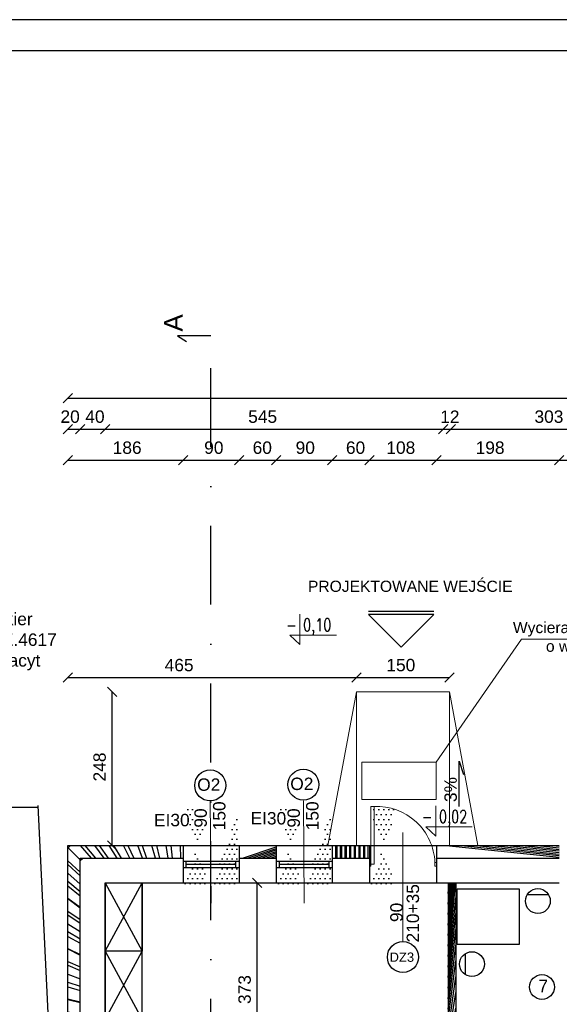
# Model space of a CAD drawing. Header units: millimetres. Extents: x 6197 to 108098, y 4257 to 29730.
# Tile 33 of 148: x 17335 to 18204, y 11500 to 13086. Entities that reach past the tile are written whole.
import ezdxf

# ---------------------------------------------------------------- set-up
doc = ezdxf.new("R2010")
doc.units = ezdxf.units.MM
doc.linetypes.add('DASHDOTX2', pattern=[50.8, 25.4, -12.7, 0, -12.7])
doc.layers.add('&_opisy_100', color=51, linetype='Continuous', lineweight=20)
doc.layers.add('inne', color=7, linetype='Continuous')
doc.layers.add('R-TAB', color=1, linetype='Continuous')
doc.styles.add('Romans', font='romans.shx', dxfattribs={"width": 0.75})
doc.styles.get("Standard").update_dxf_attribs({"font": 'arial.ttf'})
doc.dimstyles.new('ISO-25', dxfattribs={"dimtxt": 2.5, "dimasz": 2.5, "dimexe": 1.25, "dimexo": 0.625, "dimtad": 1, "dimtxsty": 'Standard', "dimcen": 2.5, "dimadec": 0, "dimazin": 0, "dimtfac": 1, "dimtmove": 0, "dimatfit": 3, "dimfxl": 1, "dimarcsym": 0})
pattern_1 = [(45, (-1177844323.7111, -935728472.6591815), (-11.22532015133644, 11.22532015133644), []), (135, (-1177844323.7111, -935728472.6591815), (-11.22532015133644, -11.22532015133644), [])]

# ---------------------------------------------------------------- blocks, each defined once
blk = doc.blocks.new('_Oblique')
at = {"color": 0, "linetype": 'ByBlock', "lineweight": -2}
blk.add_line((-0.5, -0.5), (0.5, 0.5), dxfattribs=at)
blk = doc.blocks.new('*D517')
at = {"color": 0, "lineweight": -2, "transparency": 16777216}
blk.add_line((17472.33067399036, 12426.69434519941), (18017.33067399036, 12426.69434519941), dxfattribs=at)
at = {"layer": 'Defpoints', "color": 0, "transparency": 16777216}
for p in [(18017.33067399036, 12426.69434519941), (18017.33067399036, 11755.62654205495), (17472.33067399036, 11695.62654181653)]:
    blk.add_point(p, dxfattribs=at)
at = {"color": 0, "lineweight": -2, "transparency": 16777216, "xscale": 15, "yscale": 15, "zscale": 15, "rotation": 180}
blk.add_blockref('_Oblique', (17472.33067399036, 12426.69434519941), dxfattribs=at)
at = {"color": 0, "lineweight": -2, "transparency": 16777216, "xscale": 15, "yscale": 15, "zscale": 15}
blk.add_blockref('_Oblique', (18017.33067399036, 12426.69434519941), dxfattribs=at)
at = {"color": 0, "transparency": 16777216, "insert": (17726.29650932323, 12446.68434389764), "char_height": 20, "attachment_point": 5}
blk.add_mtext('545', dxfattribs=at)
blk = doc.blocks.new('*D518')
at = {"color": 0, "lineweight": -2, "transparency": 16777216}
blk.add_line((17432.3306744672, 12426.69434519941), (17472.33067399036, 12426.69434519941), dxfattribs=at)
at = {"layer": 'Defpoints', "color": 0, "transparency": 16777216}
for p in [(17472.33067399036, 12426.69434519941), (17432.3306744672, 11735.62654193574), (17472.33067399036, 11695.62654181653)]:
    blk.add_point(p, dxfattribs=at)
at = {"color": 0, "lineweight": -2, "transparency": 16777216, "xscale": 15, "yscale": 15, "zscale": 15, "rotation": 180}
blk.add_blockref('_Oblique', (17432.3306744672, 12426.69434519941), dxfattribs=at)
at = {"color": 0, "lineweight": -2, "transparency": 16777216, "xscale": 15, "yscale": 15, "zscale": 15}
blk.add_blockref('_Oblique', (17472.33067399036, 12426.69434519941), dxfattribs=at)
at = {"color": 0, "transparency": 16777216, "insert": (17456.07405048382, 12446.68434389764), "char_height": 20, "attachment_point": 5}
blk.add_mtext('40', dxfattribs=at)
blk = doc.blocks.new('*D519')
at = {"color": 0, "lineweight": -2, "transparency": 16777216}
blk.add_line((17412.33067375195, 12476.69434519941), (19294.33067399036, 12476.69434519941), dxfattribs=at)
at = {"layer": 'Defpoints', "color": 0, "transparency": 16777216}
for p in [(19294.33067399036, 12476.69434519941), (17412.33067375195, 11755.62654205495), (19294.33067399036, 11755.62654205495)]:
    blk.add_point(p, dxfattribs=at)
at = {"color": 0, "lineweight": -2, "transparency": 16777216, "xscale": 15, "yscale": 15, "zscale": 15, "rotation": 180}
blk.add_blockref('_Oblique', (17412.33067375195, 12476.69434519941), dxfattribs=at)
at = {"color": 0, "lineweight": -2, "transparency": 16777216, "xscale": 15, "yscale": 15, "zscale": 15}
blk.add_blockref('_Oblique', (19294.33067399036, 12476.69434519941), dxfattribs=at)
at = {"color": 0, "transparency": 16777216, "insert": (18436.47945505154, 12496.68434389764), "char_height": 20, "attachment_point": 5}
blk.add_mtext('1882', dxfattribs=at)
blk = doc.blocks.new('*D520')
at = {"color": 0, "lineweight": -2, "transparency": 16777216}
blk.add_line((17194.47710543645, 11695.62654193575), (17194.47710543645, 11755.62654205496), dxfattribs=at)
at = {"layer": 'Defpoints', "color": 0, "transparency": 16777216}
for p in [(17194.47710543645, 11755.62654205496), (17412.33067399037, 11755.62654205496), (17422.33067399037, 11695.62654193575)]:
    blk.add_point(p, dxfattribs=at)
at = {"color": 0, "lineweight": -2, "transparency": 16777216, "xscale": 15, "yscale": 15, "zscale": 15}
for p, rotation in [((17194.47710543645, 11755.62654205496), 90), ((17194.47710543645, 11695.62654193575), 270)]:
    blk.add_blockref('_Oblique', p, dxfattribs=dict(at, rotation=rotation))
at = {"color": 0, "transparency": 16777216, "insert": (17174.48710185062, 11720.374594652), "char_height": 20, "attachment_point": 5, "rotation": 90}
blk.add_mtext('60', dxfattribs=at)
blk = doc.blocks.new('*D521')
at = {"color": 0, "lineweight": -2, "transparency": 16777216}
blk.add_line((17194.47710686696, 11145.62654193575), (17194.47710686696, 11695.62654181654), dxfattribs=at)
at = {"layer": 'Defpoints', "color": 0, "transparency": 16777216}
for p in [(17194.47710686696, 11695.62654181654), (17422.33067399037, 11695.62654181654), (17422.33067399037, 11145.62654193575)]:
    blk.add_point(p, dxfattribs=at)
at = {"color": 0, "lineweight": -2, "transparency": 16777216, "xscale": 15, "yscale": 15, "zscale": 15}
for p, rotation in [((17194.47710686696, 11695.62654181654), 90), ((17194.47710686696, 11145.62654193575), 270)]:
    blk.add_blockref('_Oblique', p, dxfattribs=dict(at, rotation=rotation))
at = {"color": 0, "transparency": 16777216, "insert": (17174.48710185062, 11474.44269534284), "char_height": 20, "attachment_point": 5, "rotation": 90}
blk.add_mtext('550', dxfattribs=at)
blk = doc.blocks.new('*D529')
at = {"color": 0, "lineweight": -2, "transparency": 16777216}
blk.add_line((17144.477133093, 11755.62654205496), (17144.477133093, 10152.62654205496), dxfattribs=at)
at = {"layer": 'Defpoints', "color": 0, "transparency": 16777216}
for p in [(17412.33067399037, 11755.62654205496), (17144.477133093, 10152.62654205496), (17412.33067399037, 10152.62654205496)]:
    blk.add_point(p, dxfattribs=at)
at = {"color": 0, "lineweight": -2, "transparency": 16777216, "xscale": 15, "yscale": 15, "zscale": 15}
for p, rotation in [((17144.477133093, 11755.62654205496), 90), ((17144.477133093, 10152.62654205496), 270)]:
    blk.add_blockref('_Oblique', p, dxfattribs=dict(at, rotation=rotation))
at = {"color": 0, "transparency": 16777216, "insert": (17125.03298550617, 10971.17177339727), "char_height": 20, "attachment_point": 5, "rotation": 90}
blk.add_mtext('1603', dxfattribs=at)
blk = doc.blocks.new('*D563')
at = {"color": 0, "lineweight": -2, "transparency": 16777216}
blk.add_line((17412.33067399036, 12376.69434519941), (17598.33067399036, 12376.69434519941), dxfattribs=at)
at = {"layer": 'Defpoints', "color": 0, "transparency": 16777216}
for p in [(17598.33067399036, 12376.69434519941), (17412.33067399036, 11755.62654205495), (17598.33067399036, 11695.62654169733)]:
    blk.add_point(p, dxfattribs=at)
at = {"color": 0, "lineweight": -2, "transparency": 16777216, "xscale": 15, "yscale": 15, "zscale": 15, "rotation": 180}
blk.add_blockref('_Oblique', (17412.33067399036, 12376.69434519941), dxfattribs=at)
at = {"color": 0, "lineweight": -2, "transparency": 16777216, "xscale": 15, "yscale": 15, "zscale": 15}
blk.add_blockref('_Oblique', (17598.33067399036, 12376.69434519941), dxfattribs=at)
at = {"color": 0, "transparency": 16777216, "insert": (17507.98216157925, 12396.68434389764), "char_height": 20, "attachment_point": 5}
blk.add_mtext('186', dxfattribs=at)
blk = doc.blocks.new('*D564')
at = {"color": 0, "lineweight": -2, "transparency": 16777216}
blk.add_line((17598.33067399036, 12376.69434519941), (17688.33067399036, 12376.69434519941), dxfattribs=at)
at = {"layer": 'Defpoints', "color": 0, "transparency": 16777216}
for p in [(17688.33067399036, 12376.69434519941), (17688.33067399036, 11755.62654193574), (17598.33067399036, 11695.62654181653)]:
    blk.add_point(p, dxfattribs=at)
at = {"color": 0, "lineweight": -2, "transparency": 16777216, "xscale": 15, "yscale": 15, "zscale": 15, "rotation": 180}
blk.add_blockref('_Oblique', (17598.33067399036, 12376.69434519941), dxfattribs=at)
at = {"color": 0, "lineweight": -2, "transparency": 16777216, "xscale": 15, "yscale": 15, "zscale": 15}
blk.add_blockref('_Oblique', (17688.33067399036, 12376.69434519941), dxfattribs=at)
at = {"color": 0, "transparency": 16777216, "insert": (17647.61402684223, 12396.68434389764), "char_height": 20, "attachment_point": 5}
blk.add_mtext('90', dxfattribs=at)
blk = doc.blocks.new('*D565')
at = {"color": 0, "lineweight": -2, "transparency": 16777216}
blk.add_line((17688.33067399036, 12376.69434519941), (17748.33067399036, 12376.69434519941), dxfattribs=at)
at = {"layer": 'Defpoints', "color": 0, "transparency": 16777216}
for p in [(17748.33067399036, 12376.69434519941), (17688.33067399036, 11755.62654193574), (17748.33067399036, 11755.62654181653)]:
    blk.add_point(p, dxfattribs=at)
at = {"color": 0, "lineweight": -2, "transparency": 16777216, "xscale": 15, "yscale": 15, "zscale": 15, "rotation": 180}
blk.add_blockref('_Oblique', (17688.33067399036, 12376.69434519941), dxfattribs=at)
at = {"color": 0, "lineweight": -2, "transparency": 16777216, "xscale": 15, "yscale": 15, "zscale": 15}
blk.add_blockref('_Oblique', (17748.33067399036, 12376.69434519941), dxfattribs=at)
at = {"color": 0, "transparency": 16777216, "insert": (17725.6954622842, 12396.68434389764), "char_height": 20, "attachment_point": 5}
blk.add_mtext('60', dxfattribs=at)
blk = doc.blocks.new('*D566')
at = {"color": 0, "lineweight": -2, "transparency": 16777216}
blk.add_line((17748.33067399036, 12376.69434519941), (17838.33067399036, 12376.69434519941), dxfattribs=at)
at = {"layer": 'Defpoints', "color": 0, "transparency": 16777216}
for p in [(17838.33067399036, 12376.69434519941), (17748.33067399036, 11755.62654181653), (17838.33067399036, 11755.62654205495)]:
    blk.add_point(p, dxfattribs=at)
at = {"color": 0, "lineweight": -2, "transparency": 16777216, "xscale": 15, "yscale": 15, "zscale": 15, "rotation": 180}
blk.add_blockref('_Oblique', (17748.33067399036, 12376.69434519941), dxfattribs=at)
at = {"color": 0, "lineweight": -2, "transparency": 16777216, "xscale": 15, "yscale": 15, "zscale": 15}
blk.add_blockref('_Oblique', (17838.33067399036, 12376.69434519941), dxfattribs=at)
at = {"color": 0, "transparency": 16777216, "insert": (17795.00260382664, 12396.68434389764), "char_height": 20, "attachment_point": 5}
blk.add_mtext('90', dxfattribs=at)
blk = doc.blocks.new('*D567')
at = {"color": 0, "lineweight": -2, "transparency": 16777216}
blk.add_line((17838.33067399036, 12376.69434519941), (17898.33067399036, 12376.69434519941), dxfattribs=at)
at = {"layer": 'Defpoints', "color": 0, "transparency": 16777216}
for p in [(17898.33067399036, 12376.69434519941), (17838.33067399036, 11755.62654205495), (17898.33067399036, 11755.62654241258)]:
    blk.add_point(p, dxfattribs=at)
at = {"color": 0, "lineweight": -2, "transparency": 16777216, "xscale": 15, "yscale": 15, "zscale": 15, "rotation": 180}
blk.add_blockref('_Oblique', (17838.33067399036, 12376.69434519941), dxfattribs=at)
at = {"color": 0, "lineweight": -2, "transparency": 16777216, "xscale": 15, "yscale": 15, "zscale": 15}
blk.add_blockref('_Oblique', (17898.33067399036, 12376.69434519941), dxfattribs=at)
at = {"color": 0, "transparency": 16777216, "insert": (17876.02243047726, 12396.68434389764), "char_height": 20, "attachment_point": 5}
blk.add_mtext('60', dxfattribs=at)
blk = doc.blocks.new('*D568')
at = {"color": 0, "lineweight": -2, "transparency": 16777216}
blk.add_line((17898.33067399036, 12376.69434519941), (18006.33067399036, 12376.69434519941), dxfattribs=at)
at = {"layer": 'Defpoints', "color": 0, "transparency": 16777216}
for p in [(18006.33067399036, 12376.69434519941), (17898.33067399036, 11755.62654241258), (18006.33067399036, 11755.62654241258)]:
    blk.add_point(p, dxfattribs=at)
at = {"color": 0, "lineweight": -2, "transparency": 16777216, "xscale": 15, "yscale": 15, "zscale": 15, "rotation": 180}
blk.add_blockref('_Oblique', (17898.33067399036, 12376.69434519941), dxfattribs=at)
at = {"color": 0, "lineweight": -2, "transparency": 16777216, "xscale": 15, "yscale": 15, "zscale": 15}
blk.add_blockref('_Oblique', (18006.33067399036, 12376.69434519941), dxfattribs=at)
at = {"color": 0, "transparency": 16777216, "insert": (17948.94082695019, 12396.68434389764), "char_height": 20, "attachment_point": 5}
blk.add_mtext('108', dxfattribs=at)
blk = doc.blocks.new('*D569')
at = {"color": 0, "lineweight": -2, "transparency": 16777216}
blk.add_line((18006.33067399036, 12376.69434519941), (18204.33067399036, 12376.69434519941), dxfattribs=at)
at = {"layer": 'Defpoints', "color": 0, "transparency": 16777216}
for p in [(18204.33067399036, 12376.69434519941), (18006.33067399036, 11755.62654241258), (18204.33067399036, 11755.62654241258)]:
    blk.add_point(p, dxfattribs=at)
at = {"color": 0, "lineweight": -2, "transparency": 16777216, "xscale": 15, "yscale": 15, "zscale": 15, "rotation": 180}
blk.add_blockref('_Oblique', (18006.33067399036, 12376.69434519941), dxfattribs=at)
at = {"color": 0, "lineweight": -2, "transparency": 16777216, "xscale": 15, "yscale": 15, "zscale": 15}
blk.add_blockref('_Oblique', (18204.33067399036, 12376.69434519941), dxfattribs=at)
at = {"color": 0, "transparency": 16777216, "insert": (18092.81924468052, 12396.68434389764), "char_height": 20, "attachment_point": 5}
blk.add_mtext('198', dxfattribs=at)
blk = doc.blocks.new('*D570')
at = {"color": 0, "lineweight": -2, "transparency": 16777216}
blk.add_line((18204.33067399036, 12376.69434519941), (18294.33067399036, 12376.69434519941), dxfattribs=at)
at = {"layer": 'Defpoints', "color": 0, "transparency": 16777216}
for p in [(18294.33067399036, 12376.69434519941), (18204.33067399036, 11755.62654205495), (18294.33067399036, 11755.62654241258)]:
    blk.add_point(p, dxfattribs=at)
at = {"color": 0, "lineweight": -2, "transparency": 16777216, "xscale": 15, "yscale": 15, "zscale": 15, "rotation": 180}
blk.add_blockref('_Oblique', (18204.33067399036, 12376.69434519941), dxfattribs=at)
at = {"color": 0, "lineweight": -2, "transparency": 16777216, "xscale": 15, "yscale": 15, "zscale": 15}
blk.add_blockref('_Oblique', (18294.33067399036, 12376.69434519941), dxfattribs=at)
at = {"color": 0, "transparency": 16777216, "insert": (18253.03807860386, 12396.68434389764), "char_height": 20, "attachment_point": 5}
blk.add_mtext('90', dxfattribs=at)
blk = doc.blocks.new('*D580')
at = {"color": 0, "lineweight": -2, "transparency": 16777216}
blk.add_line((17412.33067399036, 12426.69434519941), (17432.3306744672, 12426.69434519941), dxfattribs=at)
at = {"layer": 'Defpoints', "color": 0, "transparency": 16777216}
for p in [(17432.3306744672, 12426.69434519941), (17412.33067399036, 11755.62654205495), (17432.3306744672, 11735.62654193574)]:
    blk.add_point(p, dxfattribs=at)
at = {"color": 0, "lineweight": -2, "transparency": 16777216, "xscale": 15, "yscale": 15, "zscale": 15, "rotation": 180}
blk.add_blockref('_Oblique', (17412.33067399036, 12426.69434519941), dxfattribs=at)
at = {"color": 0, "lineweight": -2, "transparency": 16777216, "xscale": 15, "yscale": 15, "zscale": 15}
blk.add_blockref('_Oblique', (17432.3306744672, 12426.69434519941), dxfattribs=at)
at = {"color": 0, "transparency": 16777216, "insert": (17416.07405048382, 12446.68434389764), "char_height": 20, "attachment_point": 5}
blk.add_mtext('20', dxfattribs=at)
blk = doc.blocks.new('*D581')
at = {"color": 0, "lineweight": -2, "transparency": 16777216}
blk.add_line((18017.33067399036, 12426.69434519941), (18029.33067399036, 12426.69434519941), dxfattribs=at)
at = {"layer": 'Defpoints', "color": 0, "transparency": 16777216}
for p in [(18029.33067399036, 12426.69434519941), (18017.33067399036, 11755.62654205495), (18029.33067399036, 11755.62654229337)]:
    blk.add_point(p, dxfattribs=at)
at = {"color": 0, "lineweight": -2, "transparency": 16777216, "xscale": 15, "yscale": 15, "zscale": 15, "rotation": 180}
blk.add_blockref('_Oblique', (18017.33067399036, 12426.69434519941), dxfattribs=at)
at = {"color": 0, "lineweight": -2, "transparency": 16777216, "xscale": 15, "yscale": 15, "zscale": 15}
blk.add_blockref('_Oblique', (18029.33067399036, 12426.69434519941), dxfattribs=at)
at = {"color": 0, "transparency": 16777216, "insert": (18027.97023731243, 12446.68434389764), "char_height": 20, "attachment_point": 5}
blk.add_mtext('12', dxfattribs=at)
blk = doc.blocks.new('*D582')
at = {"color": 0, "lineweight": -2, "transparency": 16777216}
blk.add_line((18029.33067399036, 12426.69434519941), (18332.33067399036, 12426.69434519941), dxfattribs=at)
at = {"layer": 'Defpoints', "color": 0, "transparency": 16777216}
for p in [(18332.33067399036, 12426.69434519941), (18029.33067399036, 11755.62654205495), (18332.33067399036, 11695.62654193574)]:
    blk.add_point(p, dxfattribs=at)
at = {"color": 0, "lineweight": -2, "transparency": 16777216, "xscale": 15, "yscale": 15, "zscale": 15, "rotation": 180}
blk.add_blockref('_Oblique', (18029.33067399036, 12426.69434519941), dxfattribs=at)
at = {"color": 0, "lineweight": -2, "transparency": 16777216, "xscale": 15, "yscale": 15, "zscale": 15}
blk.add_blockref('_Oblique', (18332.33067399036, 12426.69434519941), dxfattribs=at)
at = {"color": 0, "transparency": 16777216, "insert": (18187.59907299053, 12446.68434389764), "char_height": 20, "attachment_point": 5}
blk.add_mtext('303', dxfattribs=at)
blk = doc.blocks.new('*D753')
at = {"color": 0, "lineweight": -2, "transparency": 16777216}
blk.add_line((17717.32379823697, 11322.62654193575), (17717.32379823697, 11695.62654217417), dxfattribs=at)
at = {"layer": 'Defpoints', "color": 0, "transparency": 16777216}
for p in [(17717.32379823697, 11695.62654217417), (18017.33067399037, 11695.62654217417), (18029.33067399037, 11322.62654193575)]:
    blk.add_point(p, dxfattribs=at)
at = {"color": 0, "lineweight": -2, "transparency": 16777216, "xscale": 15, "yscale": 15, "zscale": 15}
for p, rotation in [((17717.32379823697, 11695.62654217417), 90), ((17717.32379823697, 11322.62654193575), 270)]:
    blk.add_blockref('_Oblique', p, dxfattribs=dict(at, rotation=rotation))
at = {"color": 0, "transparency": 16777216, "insert": (17697.33379369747, 11523.77693864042), "char_height": 20, "attachment_point": 5, "rotation": 90}
blk.add_mtext('373', dxfattribs=at)
blk = doc.blocks.new('*D663')
at = {"color": 0, "lineweight": -2, "transparency": 16777216}
blk.add_line((17244.47710972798, 11133.80580969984), (17244.47710972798, 11755.62654205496), dxfattribs=at)
at = {"layer": 'Defpoints', "color": 0, "transparency": 16777216}
for p in [(17244.47710972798, 11755.62654205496), (17412.33067399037, 11755.62654205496), (17397.33067446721, 11133.80580969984)]:
    blk.add_point(p, dxfattribs=at)
at = {"color": 0, "lineweight": -2, "transparency": 16777216, "xscale": 15, "yscale": 15, "zscale": 15}
for p, rotation in [((17244.47710972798, 11755.62654205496), 90), ((17244.47710972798, 11133.80580969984), 270)]:
    blk.add_blockref('_Oblique', p, dxfattribs=dict(at, rotation=rotation))
at = {"color": 0, "transparency": 16777216, "insert": (17224.48710185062, 11497.42546352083), "char_height": 20, "attachment_point": 5, "rotation": 90}
blk.add_mtext('622', dxfattribs=at)
blk = doc.blocks.new('*D923')
at = {"color": 0, "lineweight": -2, "transparency": 16777216}
blk.add_line((17483.63021188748, 11755.62654193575), (17483.63021188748, 12003.62654288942), dxfattribs=at)
at = {"layer": 'Defpoints', "color": 0, "transparency": 16777216}
for p in [(17483.63021188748, 12003.62654288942), (17877.33067375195, 12003.62654288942), (17711.48377638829, 11755.62654193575)]:
    blk.add_point(p, dxfattribs=at)
at = {"color": 0, "lineweight": -2, "transparency": 16777216, "xscale": 15, "yscale": 15, "zscale": 15}
for p, rotation in [((17483.63021188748, 12003.62654288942), 90), ((17483.63021188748, 11755.62654193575), 270)]:
    blk.add_blockref('_Oblique', p, dxfattribs=dict(at, rotation=rotation))
at = {"color": 0, "transparency": 16777216, "insert": (17463.64020448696, 11882.31944688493), "char_height": 20, "attachment_point": 5, "rotation": 90}
blk.add_mtext('248', dxfattribs=at)
blk = doc.blocks.new('*D942')
at = {"color": 0, "lineweight": -2, "transparency": 16777216}
blk.add_line((17877.33067375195, 12026.43939980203), (18027.33067422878, 12026.43939980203), dxfattribs=at)
at = {"layer": 'Defpoints', "color": 0, "transparency": 16777216}
for p in [(18027.33067422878, 12026.43939980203), (17877.33067375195, 12003.62654288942), (18027.33067422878, 12003.62654288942)]:
    blk.add_point(p, dxfattribs=at)
at = {"color": 0, "lineweight": -2, "transparency": 16777216, "xscale": 15, "yscale": 15, "zscale": 15, "rotation": 180}
blk.add_blockref('_Oblique', (17877.33067375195, 12026.43939980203), dxfattribs=at)
at = {"color": 0, "lineweight": -2, "transparency": 16777216, "xscale": 15, "yscale": 15, "zscale": 15}
blk.add_blockref('_Oblique', (18027.33067422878, 12026.43939980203), dxfattribs=at)
at = {"color": 0, "transparency": 16777216, "insert": (17948.94082695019, 12046.42939850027), "char_height": 20, "attachment_point": 5}
blk.add_mtext('150', dxfattribs=at)
blk = doc.blocks.new('*D943')
at = {"color": 0, "lineweight": -2, "transparency": 16777216}
blk.add_line((17412.33067399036, 12026.43939980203), (17877.33067375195, 12026.43939980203), dxfattribs=at)
at = {"layer": 'Defpoints', "color": 0, "transparency": 16777216}
for p in [(17877.33067375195, 12026.43939980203), (17877.33067375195, 12003.62654288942), (17412.33067399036, 11755.62654205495)]:
    blk.add_point(p, dxfattribs=at)
at = {"color": 0, "lineweight": -2, "transparency": 16777216, "xscale": 15, "yscale": 15, "zscale": 15, "rotation": 180}
blk.add_blockref('_Oblique', (17412.33067399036, 12026.43939980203), dxfattribs=at)
at = {"color": 0, "lineweight": -2, "transparency": 16777216, "xscale": 15, "yscale": 15, "zscale": 15}
blk.add_blockref('_Oblique', (17877.33067375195, 12026.43939980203), dxfattribs=at)
at = {"color": 0, "transparency": 16777216, "insert": (17591.70395380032, 12046.42939850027), "char_height": 20, "attachment_point": 5}
blk.add_mtext('465', dxfattribs=at)

msp = doc.modelspace()

# ---------------------------------------------------------------- hatches: boundary and pattern name
h = msp.add_hatch()
h.set_pattern_fill('ANSI37', color=256, scale=5)
h.set_pattern_definition(pattern_1)
h.paths.add_polyline_path([(17598.33067399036, 11755.62654193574), (17412.33067399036, 11755.62654205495), (17412.33067399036, 11100.80580969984), (17412.3306744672, 11100.80580969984), (17412.3306744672, 10995.80580969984), (17412.3306744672, 10947.62654193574), (17432.33067399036, 10947.62654193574), (17432.33067399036, 11115.62654193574), (17432.3306782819, 11115.62654193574), (17432.33067399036, 11120.62654193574), (17432.33067399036, 11735.62654193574), (17598.33067399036, 11735.62654205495)])
h = msp.add_hatch()
h.set_pattern_fill('DOTS', color=256, scale=5)
h.set_pattern_definition([(0, (-1177848363.249857, -935728472.6591816), (3.96875, 7.9375), [0, -7.9375])])
h.paths.add_polyline_path([(17688.33067399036, 11755.62654169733), (17642.53976136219, 11755.62654169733), (17642.75279551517, 11730.62654145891), (17688.33067399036, 11730.62654145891)])
h.paths.add_polyline_path([(17688.33067399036, 11720.62654145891), (17642.83800941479, 11720.62654145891), (17643.05104356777, 11695.62654145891), (17688.33067399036, 11695.62654145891)])
h.paths.add_polyline_path([(17642.83800941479, 11720.62654145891), (17598.33067399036, 11720.62654145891), (17598.33067399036, 11695.62654145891), (17643.05104356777, 11695.62654145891)])
h.paths.add_polyline_path([(17642.53976136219, 11755.62654169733), (17598.33067399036, 11755.62654169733), (17598.33067399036, 11730.62654145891), (17642.75279551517, 11730.62654145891)])
h = msp.add_hatch()
h.set_pattern_fill('ANSI37', color=256, scale=5)
h.set_pattern_definition(pattern_1)
h.paths.add_polyline_path([(17748.33067399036, 11755.62654181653), (17688.33067399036, 11755.62654193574), (17688.33067399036, 11735.62654205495), (17748.33067399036, 11735.62654205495)])
h.paths.add_polyline_path([(17898.33067399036, 11755.62654205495), (17838.33067399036, 11755.62654193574), (17838.33067399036, 11735.62654205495), (17898.33067399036, 11735.62654217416)])
h.paths.add_polyline_path([(18204.33067399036, 11755.62654205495), (18006.33067399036, 11755.62654205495), (18006.33067399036, 11735.62654217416), (18204.33067399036, 11735.62654193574)])
h.paths.add_polyline_path([(18404.33067399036, 11755.62654193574), (18294.33067399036, 11755.62654205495), (18294.33067399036, 11735.62654193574), (18404.33067399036, 11735.62654181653)])
h.paths.add_polyline_path([(18709.33067399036, 11755.62654193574), (18494.33067399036, 11755.62654193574), (18494.33067399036, 11735.62654181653), (18709.33067399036, 11735.62654181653)])
h.paths.add_polyline_path([(18859.33067399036, 11755.62654193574), (18799.33067399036, 11755.62654193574), (18799.33067399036, 11735.62654193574), (18859.33067399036, 11735.62654193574)])
h.paths.add_polyline_path([(19009.33067399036, 11755.62654193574), (18949.33067399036, 11755.62654193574), (18949.33067399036, 11735.62654193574), (19009.33067399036, 11735.62654181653)])
h.paths.add_polyline_path([(19294.33067399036, 11755.62654205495), (19099.33067399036, 11755.62654193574), (19099.33067399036, 11735.62654181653), (19274.33067399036, 11735.62654193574), (19274.33067399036, 11670.62654193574), (19294.33067399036, 11670.62654193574)])
h = msp.add_hatch()
h.set_pattern_fill('DOTS', color=256, scale=5)
h.set_pattern_definition([(0, (-1177848213.249857, -935728472.6591816), (3.96875, 7.9375), [0, -7.9375])])
h.paths.add_polyline_path([(17838.33067399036, 11755.62654169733), (17792.53976136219, 11755.62654169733), (17792.75279551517, 11730.62654145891), (17838.33067399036, 11730.62654145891)])
h.paths.add_polyline_path([(17838.33067399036, 11720.62654145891), (17792.83800941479, 11720.62654145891), (17793.05104356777, 11695.62654145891), (17838.33067399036, 11695.62654145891)])
h.paths.add_polyline_path([(17792.83800941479, 11720.62654145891), (17748.33067399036, 11720.62654145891), (17748.33067399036, 11695.62654145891), (17793.05104356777, 11695.62654145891)])
h.paths.add_polyline_path([(17792.53976136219, 11755.62654169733), (17748.33067399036, 11755.62654169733), (17748.33067399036, 11730.62654145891), (17792.75279551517, 11730.62654145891)])
h = msp.add_hatch()
h.set_pattern_fill('DOTS', color=256, scale=5)
h.set_pattern_definition([(0, (-1177848063.249857, -935728472.6591816), (3.96875, 7.9375), [0, -7.9375])])
h.paths.add_polyline_path([(18006.33067399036, 11755.62654157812), (17942.53976136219, 11755.62654169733), (17942.75279551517, 11730.62654145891), (18006.33067399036, 11730.6265413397)])
h.paths.add_polyline_path([(18006.33067399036, 11720.62654157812), (17942.83800941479, 11720.62654145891), (17943.05104356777, 11695.62654145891), (18006.33067399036, 11695.62654157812)])
h.paths.add_polyline_path([(17942.83800941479, 11720.62654145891), (17898.33067399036, 11720.62654145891), (17898.33067399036, 11695.62654145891), (17943.05104356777, 11695.62654145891)])
h.paths.add_polyline_path([(17942.53976136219, 11755.62654169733), (17898.33067399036, 11755.62654169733), (17898.33067399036, 11730.62654145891), (17942.75279551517, 11730.62654145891)])
h = msp.add_hatch()
h.set_pattern_fill('ANSI31', color=256, scale=5)
h.set_pattern_definition([(45, (-1177844315.7111, -935728472.6591815), (-11.22532015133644, 11.22532015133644), [])])
h.paths.add_polyline_path([(18687.3306744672, 11695.62654205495), (18675.3306744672, 11695.62654205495), (18675.3306744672, 11680.6265337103), (18678.3306744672, 11680.6265337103), (18678.3306744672, 11680.62653382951), (18684.3306744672, 11680.62653382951), (18687.3306744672, 11680.62653382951)])
h.paths.add_polyline_path([(18679.3306744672, 11580.62653382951), (18667.3306744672, 11580.6265337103), (18667.3306744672, 11500.62654181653), (18359.33067399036, 11500.62654181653), (18359.33067399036, 11597.14328094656), (18359.33067399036, 11695.62654193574), (18332.33067399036, 11695.62654193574), (18332.33067399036, 11593.62654193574), (18332.33067399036, 11322.62654181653), (18359.33067399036, 11322.62654193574), (18359.33067399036, 11488.62654181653), (18667.3306744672, 11488.62654181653), (18667.3306744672, 11322.62654181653), (18667.3306744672, 11285.62654193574), (18679.3306744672, 11285.62654181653)])
h.paths.add_polyline_path([(18667.3306744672, 11322.62654181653), (18487.33067399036, 11322.62654181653), (18487.33067399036, 11310.62654181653), (18667.3306744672, 11310.62654181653)], flags=17)
h.paths.add_polyline_path([(18379.33067399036, 11322.62654181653), (18312.33067399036, 11322.62654205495), (18312.33067399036, 11310.62654193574), (18379.33067399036, 11310.62654181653)])
h.paths.add_polyline_path([(18212.33067399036, 11322.62654181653), (18037.33067399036, 11322.62654193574), (18037.33067399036, 11310.62654193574), (18212.33067399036, 11310.62654169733)])
h.paths.add_polyline_path([(18037.33067399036, 11695.62654193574), (18025.33067399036, 11695.62654193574), (18025.33067399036, 11285.62654193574), (18037.33067399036, 11285.62654205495)])
h.paths.add_polyline_path([(18025.33067399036, 11185.62654193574), (18025.33067399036, 11145.62654193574), (18037.33067399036, 11145.62654193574), (18037.33067422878, 11185.62654205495)])

# ---------------------------------------------------------------- linework, layer by layer
at = {"layer": '&_opisy_100', "color": 0}
for points in [[(17786.35359722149, 12128.64672442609), (17786.35359722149, 12079.649808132), (17770.29045277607, 12094.68290539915), (17845.16135555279, 12094.68290539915)], [(18005.32534056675, 11819.86096593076), (18005.32534056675, 11770.86404963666), (17989.26219612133, 11785.89714690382), (18064.13309889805, 11785.89714690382)]]:
    msp.add_lwpolyline(points, dxfattribs=at)
at = {"color": 3}
msp.add_line((23390.98491340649, 13086.33543916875), (15250.98491340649, 13086.33543916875), dxfattribs=at)
for p, q in [((23340.98491340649, 13036.33543928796), (15300.98491340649, 13036.33543916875)), ((18042.9371069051, 11818.70104988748), (18042.9371069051, 11891.74568947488)), ((18042.9371069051, 11891.74568947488), (18050.17092305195, 11870.44988354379)), ((17363.92819076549, 11820.47758015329), (17397.3306744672, 11133.80580969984)), ((17107.94714814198, 11817.47758015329), (17363.92819076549, 11817.47758015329)), ((17412.33067399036, 11755.62654205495), (17598.33067399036, 11755.62654205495)), ((17598.33067399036, 11755.62654205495), (17688.33067399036, 11755.62654205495)), ((17748.33067399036, 11755.62654205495), (17838.33067399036, 11755.62654205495)), ((17898.33067399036, 11755.62654241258), (18006.33067399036, 11755.62654241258)), ((17598.33067399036, 11730.62654181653), (17688.33067399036, 11730.62654181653)), ((17603.33067399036, 11720.62654181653), (17603.33067399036, 11730.62654181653)), ((17603.33067399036, 11725.62654181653), (17683.33067399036, 11725.62654181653)), ((17683.33067399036, 11720.62654181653), (17683.33067399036, 11730.62654181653)), ((17748.33067399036, 11730.62654181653), (17838.33067399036, 11730.62654181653)), ((17753.33067399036, 11720.62654181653), (17753.33067399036, 11730.62654181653)), ((17753.33067399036, 11725.62654181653), (17833.33067399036, 11725.62654181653)), ((17833.33067399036, 11720.62654181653), (17833.33067399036, 11730.62654181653)), ((17898.33067399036, 11728.62654193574), (17898.33067399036, 11722.62654193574)), ((17598.33067399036, 11720.62654181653), (17688.33067399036, 11720.62654181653)), ((17598.33067399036, 11720.62654181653), (17603.33067399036, 11720.62654181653)), ((17748.33067399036, 11720.62654181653), (17838.33067399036, 11720.62654181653)), ((17748.33067399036, 11720.62654181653), (17753.33067399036, 11720.62654181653)), ((17472.33067399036, 11695.62654193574), (17598.33067399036, 11695.62654193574)), ((17472.33067399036, 11585.62654181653), (17532.33067637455, 11695.62654193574)), ((17472.33067399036, 11695.62654181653), (17532.33067637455, 11585.62654193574)), ((17532.33067637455, 11145.62653955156), (17532.33067637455, 11695.62654193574)), ((17532.33067637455, 11695.62654193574), (17532.33067637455, 11585.62654193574)), ((17598.33067399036, 11695.62654181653), (17688.33067399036, 11695.62654181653)), ((17688.33067375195, 11695.62654193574), (17748.33067399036, 11695.62654181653)), ((17748.33067399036, 11695.62654181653), (17838.33067399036, 11695.62654181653)), ((17838.33067399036, 11695.62654181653), (17898.33067399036, 11695.62654181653)), ((17898.33067399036, 11695.62654217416), (18006.33067399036, 11695.62654181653)), ((18006.33067399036, 11695.62654217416), (18017.33067399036, 11695.62654193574)), ((18152.62093692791, 11676.6933916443), (18186.8503494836, 11676.6933916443)), ((17532.33067637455, 11585.62654193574), (17472.33067399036, 11585.62654181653)), ((17472.33067422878, 11475.62654181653), (17532.33067661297, 11585.62654193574)), ((17472.33067422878, 11585.62654181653), (17532.33067661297, 11475.62654193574)), ((18053.20167666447, 11547.6049761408), (18053.20167666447, 11581.83438845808))]:
    msp.add_line(p, q)
at = {"linetype": 'DASHDOTX2', "lineweight": 30, "ltscale": 5}
msp.add_line((17642.71631151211, 10619.35008712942), (17642.71631151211, 12576.98454984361), dxfattribs=at)
at = {"lineweight": 0}
for p, q in [((18005.9868910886, 11890.19959887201), (18143.64129167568, 12088.13756903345)), ((18143.64129167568, 12088.13756903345), (18716.80362158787, 12088.13756903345)), ((17877.33067375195, 12003.62654288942), (17831.53976112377, 11755.62654253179)), ((17877.33067375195, 11755.62654253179), (17877.33067375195, 12003.62654288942)), ((18027.33067422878, 11755.62654253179), (18027.33067422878, 12003.62654288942)), ((18027.33067422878, 12003.62654288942), (18073.12158685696, 11755.62654253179)), ((17885.9868910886, 11890.19959887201), (18005.9868910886, 11890.19959887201)), ((17885.9868910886, 11830.19959887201), (17885.9868910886, 11890.19959887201)), ((18005.9868910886, 11890.19959887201), (18005.9868910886, 11830.19959887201)), ((18005.9868910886, 11830.19959887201), (17885.9868910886, 11830.19959887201))]:
    msp.add_line(p, q, dxfattribs=at)
at = {"lineweight": 20}
for p, q in [((18027.33067279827, 12003.62654241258), (17877.33067375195, 12003.62654288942)), ((17641.92642074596, 11827.60327478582), (17643.33067399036, 11662.8113618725)), ((17791.92642074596, 11827.60327478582), (17793.33067399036, 11662.8113618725)), ((17900.83067399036, 11728.62654193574), (17900.83067399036, 11818.62654193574)), ((17900.83067399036, 11818.62654193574), (17905.83067399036, 11818.62654193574)), ((17905.83067399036, 11818.62654193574), (17905.83067399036, 11725.62654193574)), ((17952.33067399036, 11601.17120155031), (17952.33067399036, 11776.97465749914)), ((17900.83067399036, 11728.62654193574), (17898.33067399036, 11728.62654193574)), ((17900.83067399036, 11725.62654193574), (17900.83067399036, 11728.62654193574)), ((17900.83067399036, 11725.62654193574), (17905.83067399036, 11725.62654193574)), ((17900.83067399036, 11725.62654193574), (17900.83067399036, 11722.62654193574)), ((18003.83067399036, 11725.62654193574), (18003.83067399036, 11728.62654193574)), ((18003.83067399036, 11728.62654193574), (18006.33067399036, 11728.62654193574)), ((18003.83067399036, 11725.62654193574), (18003.83067399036, 11722.62654193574)), ((17900.83067399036, 11722.62654193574), (17898.33067399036, 11722.62654193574)), ((18003.83067399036, 11722.62654193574), (18006.33067399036, 11722.62654193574))]:
    msp.add_line(p, q, dxfattribs=at)
at = {"lineweight": 30}
for p, q in [((17412.33067399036, 10152.62654193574), (17412.33067399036, 11755.62654205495)), ((17412.33067399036, 11755.62654205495), (17598.33067399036, 11755.62654193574)), ((17598.33067399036, 11755.62654205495), (17598.33067399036, 11695.62654181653)), ((17688.33067399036, 11755.62654193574), (17748.33067399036, 11755.62654181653)), ((17688.33067399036, 11755.62654205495), (17688.33067399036, 11695.62654181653)), ((17748.33067399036, 11755.62654205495), (17748.33067399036, 11695.62654181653)), ((17838.33067422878, 11755.62654193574), (17898.33067422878, 11755.62654205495)), ((17838.33067399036, 11755.62654205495), (17838.33067399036, 11695.62654181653)), ((17898.33067399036, 11755.62654205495), (17898.33067399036, 11695.62654181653)), ((18006.33067399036, 11755.62654205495), (18204.33067399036, 11755.62654205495)), ((18006.33067399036, 11755.62654205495), (18006.33067399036, 11695.62654181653)), ((17432.33067399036, 11120.62654193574), (17432.33067399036, 11735.62654193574)), ((17432.33067399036, 11735.62654193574), (17598.33067399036, 11735.62654205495)), ((17688.33067375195, 11735.62654205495), (17748.33067399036, 11735.62654205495)), ((17838.33067422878, 11735.62654205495), (17898.33067399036, 11735.62654217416)), ((18006.33067399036, 11735.62654217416), (18204.33067375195, 11735.62654193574)), ((17472.33067399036, 11145.62654193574), (17472.33067399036, 11695.62654193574)), ((17472.33067399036, 11695.62654193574), (17598.33067399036, 11695.62654205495)), ((17472.33067399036, 11695.62654193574), (17472.33067399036, 11145.62654193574)), ((17472.33067399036, 11695.62654193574), (17598.33067399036, 11695.62654205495)), ((17688.33067399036, 11695.62654205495), (17748.33067399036, 11695.62654205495)), ((17688.33067399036, 11695.62654205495), (17748.33067399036, 11695.62654205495)), ((17838.33067422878, 11695.62654205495), (17898.33067399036, 11695.62654217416)), ((17838.33067422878, 11695.62654205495), (17898.33067399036, 11695.62654217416)), ((18006.33067399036, 11695.62654241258), (18204.33067375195, 11695.62654205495)), ((18006.33067399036, 11695.62654241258), (18204.33067375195, 11695.62654205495)), ((18025.33067399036, 11695.62654193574), (18025.33067399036, 11285.62654181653)), ((18037.33067399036, 11695.62654193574), (18037.33067399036, 11285.62654193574))]:
    msp.add_line(p, q, dxfattribs=at)
msp.add_lwpolyline([(18039.60502916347, 11686.21715518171), (18139.60502916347, 11686.21715518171), (18139.60502916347, 11596.31049176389), (18039.60502916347, 11596.31049176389)], close=True)
for centre, radius in [((17641.92642074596, 11852.60327478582), 25), ((17791.91552954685, 11853.88138803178), 25), ((18169.73564320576, 11666.34511502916), 20), ((17952.33067399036, 11576.17120155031), 25), ((18063.54995327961, 11564.71968229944), 20), ((18176.34856253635, 11527.83804389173), 20)]:
    msp.add_circle(centre, radius)
at = {"lineweight": 20}
msp.add_arc((17910.06674557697, 11724.88359757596), 93.83860577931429, 2.285960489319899, 92.58733542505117, dxfattribs=at)
at = {"layer": 'inne', "lineweight": 30}
for p, q in [((17642.71631151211, 12576.98454984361), (17588.86768036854, 12576.98454984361)), ((17588.86768036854, 12576.98454984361), (17603.7761858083, 12567.86143466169)), ((18002.14043575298, 12132.84952660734), (17896.89198261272, 12132.84952660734)), ((17949.51620918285, 12075.22530003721), (17896.89198261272, 12127.84952660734)), ((18002.14043575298, 12127.84952660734), (17896.89198261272, 12127.84952660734)), ((17949.51620918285, 12075.22530003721), (18002.14043575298, 12127.84952660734))]:
    msp.add_line(p, q, dxfattribs=at)

# ---------------------------------------------------------------- texts
at = {"layer": '&_opisy_100', "color": 0, "char_height": 20.25, "width": 420.6382812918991, "attachment_point": 1, "rotation": 359.99999780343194, "style": 'Romans'}
for s, insert in [('\\A1;- 0,10', (17764.16688066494, 12121.34146686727)), ('\\A1;- 0,02', (17983.1386240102, 11812.55570837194))]:
    msp.add_mtext(s, dxfattribs=dict(at, insert=insert))
for s, width, insert, char_height, attachment_point in [('\\pi137.23041;PROJEKTOWANE WEJŚCIE', 600.8919314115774, (17662.11193519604, 12182.49113484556), 18, 1), ('np. Elastyczny klinkier np. ELASTOLITH E.4617 NF ANT - fuga antracyt\\Plub inny produkt równoważny ', 315.4707399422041, (17080.90119176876, 11971.45063933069), 20, 7), ('\\pi3.60558;Wycieraczka zewnętrzna np. typu TOKYO/STAMATS \\P\\pi56.79522;o wym. 60/100 cm wpuszczona w posadzkę', 600.8919314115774, (18125.98408680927, 12115.98449417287), 18, 1), ('\\A1;\\pi44.6388;POWIERZCHNIA\\P\\pi160.09156;M{\\H0.7x;\\S2^ ;}', 358.2748756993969, (16493.27391105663, 12106.31923552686), 25, 1), ('\\pi117.38778;NAZWA \\P\\pi37.83457;POMIESZCZENIA', 358.2748756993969, (15738.34126549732, 12119.40496238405), 25, 1), ('\\pi51.93757;GRANITOGRES \\P\\pi36.17189;SZKLIWIONY R10', 358.2748756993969, (16143.52154356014, 11949.70974072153), 25, 1), ('O2', 68.36028754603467, (17658.09820300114, 11863.95526989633), 20, 3), ('O2', 68.36028754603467, (17808.08731180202, 11865.23338314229), 20, 3), ('\\pi49.37959;TERAKOTA R10', 358.2748756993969, (16143.36116868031, 11767.29161521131), 25, 1), ('\\pi82.48839;ARCHIWUM', 358.2748756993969, (15730.49182086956, 11686.15886434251), 25, 1), ('\\pi51.93757;GRANITOGRES \\P\\pi36.17189;SZKLIWIONY R10', 358.2748756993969, (16143.52154356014, 11629.70974060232), 25, 1), ('DZ3', 68.36028754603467, (17970.39456563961, 11583.47170051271), 15, 3), ('\\pi133.02116;POMIESZCZENIE\\P\\pi171.94886; SOCJALNE', 513.039595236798, (15661.35022932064, 11539.05351885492), 22, 1), ('7', 68.36028754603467, (18170.59074836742, 11539.46193715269), 20, 1)]:
    msp.add_mtext_dynamic_manual_height_columns(s, width=width, gutter_width=12.5, heights=[0], dxfattribs=dict(insert=insert, char_height=char_height, attachment_point=attachment_point))
at = {"lineweight": 20, "char_height": 20}
for s, width, insert, attachment_point, rotation in [('\\pt0,20;3%', 98.90418893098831, (18019.15776186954, 11825.76054104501), 1, 89.99999999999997), ('150', 37.211574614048, (17646.33730298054, 11780.3390059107), 1, 89.99999999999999), ('150', 37.211574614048, (17796.33730298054, 11780.3390059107), 1, 89.99999999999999), ('\\pt0;90', 37.211574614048, (17616.32784133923, 11784.59407600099), 1, 89.99999999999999), ('\\pt0;90', 37.211574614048, (17766.32784133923, 11784.59407600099), 1, 89.99999999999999), ('210+35', 37.211574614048, (17978.55555826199, 11599.666300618), 7, 90.00000000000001), ('90', 37.211574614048, (17952.23864203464, 11632.53343268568), 7, 90.00000000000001)]:
    msp.add_mtext_dynamic_manual_height_columns(s, width=width, gutter_width=12.5, heights=[0], dxfattribs=dict(at, insert=insert, attachment_point=attachment_point, rotation=rotation))
at = {"color": 1, "char_height": 20, "attachment_point": 1}
for insert in [(17551.25255065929, 11806.8779632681), (17706.79692893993, 11809.76198466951)]:
    msp.add_mtext_dynamic_manual_height_columns('EI30', width=37.211574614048, gutter_width=12.5, heights=[0], dxfattribs=dict(at, insert=insert))
at = {"layer": 'inne', "color": 7, "lineweight": 35, "extrusion": (0, 0, -1), "insert": (17567.44262009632, 12611.83519860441), "char_height": 30, "width": 266.8602282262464, "attachment_point": 1, "text_direction": (-7.960204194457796e-16, -1, 0)}
msp.add_mtext('A', dxfattribs=at)
at = {"layer": 'R-TAB', "color": 0, "ltscale": 24, "width": 2065.84350681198, "attachment_point": 1}
for s, insert, char_height in [('\\pi611.54556;ELEWACJE 1:100', (10063.10984953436, 12918.03436135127), 75), ('\\pi772.57046;ELEWACJA POŁUDNIOWA', (8054.142809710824, 11524.5361082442), 30)]:
    msp.add_mtext(s, dxfattribs=dict(at, insert=insert, char_height=char_height))

# ---------------------------------------------------------------- dimensions: what is measured, and where the dimension line sits
for base, p1, p2, picture, middle in [((19294.33067399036, 12476.69434519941), (17412.33067375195, 11755.62654205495), (19294.33067399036, 11755.62654205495), '*D519', (18436.47945505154, 12496.68434389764)), ((17432.3306744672, 12426.69434519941), (17412.33067399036, 11755.62654205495), (17432.3306744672, 11735.62654193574), '*D580', (17416.07405048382, 12446.68434389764)), ((17472.33067399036, 12426.69434519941), (17432.3306744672, 11735.62654193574), (17472.33067399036, 11695.62654181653), '*D518', (17456.07405048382, 12446.68434389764)), ((18017.33067399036, 12426.69434519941), (17472.33067399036, 11695.62654181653), (18017.33067399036, 11755.62654205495), '*D517', (17726.29650932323, 12446.68434389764)), ((18029.33067399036, 12426.69434519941), (18017.33067399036, 11755.62654205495), (18029.33067399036, 11755.62654229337), '*D581', (18027.97023731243, 12446.68434389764)), ((18332.33067399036, 12426.69434519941), (18029.33067399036, 11755.62654205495), (18332.33067399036, 11695.62654193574), '*D582', (18187.59907299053, 12446.68434389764)), ((17598.33067399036, 12376.69434519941), (17412.33067399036, 11755.62654205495), (17598.33067399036, 11695.62654169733), '*D563', (17507.98216157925, 12396.68434389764)), ((17688.33067399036, 12376.69434519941), (17598.33067399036, 11695.62654181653), (17688.33067399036, 11755.62654193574), '*D564', (17647.61402684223, 12396.68434389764)), ((17748.33067399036, 12376.69434519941), (17688.33067399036, 11755.62654193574), (17748.33067399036, 11755.62654181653), '*D565', (17725.6954622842, 12396.68434389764)), ((17838.33067399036, 12376.69434519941), (17748.33067399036, 11755.62654181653), (17838.33067399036, 11755.62654205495), '*D566', (17795.00260382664, 12396.68434389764)), ((17898.33067399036, 12376.69434519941), (17838.33067399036, 11755.62654205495), (17898.33067399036, 11755.62654241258), '*D567', (17876.02243047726, 12396.68434389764)), ((18006.33067399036, 12376.69434519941), (17898.33067399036, 11755.62654241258), (18006.33067399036, 11755.62654241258), '*D568', (17948.94082695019, 12396.68434389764)), ((18204.33067399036, 12376.69434519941), (18006.33067399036, 11755.62654241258), (18204.33067399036, 11755.62654241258), '*D569', (18092.81924468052, 12396.68434389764)), ((18294.33067399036, 12376.69434519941), (18204.33067399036, 11755.62654205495), (18294.33067399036, 11755.62654241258), '*D570', (18253.03807860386, 12396.68434389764)), ((17877.33067375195, 12026.43939980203), (17412.33067399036, 11755.62654205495), (17877.33067375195, 12003.62654288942), '*D943', (17591.70395380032, 12046.42939850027)), ((18027.33067422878, 12026.43939980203), (17877.33067375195, 12003.62654288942), (18027.33067422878, 12003.62654288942), '*D942', (17948.94082695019, 12046.42939850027))]:
    dim = msp.add_linear_dim(base=base, p1=p1, p2=p2, dimstyle='ISO-25', override={"dimtxt": 20, "dimasz": 15, "dimblk1": 'Oblique', "dimblk2": 'Oblique', "dimsah": 1, "dimse1": 1, "dimse2": 1, "dimtmove": 2})
    dim.commit()
    dim.dimension.update_dxf_attribs({"geometry": picture, "text_midpoint": middle, "dimtype": 160})
for base, p1, p2, override, picture, middle in [((17483.63021188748, 12003.62654288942), (17711.48377638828, 11755.62654193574), (17877.33067375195, 12003.62654288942), {"dimtxt": 20, "dimasz": 15, "dimblk1": 'Oblique', "dimblk2": 'Oblique', "dimsah": 1, "dimse1": 1, "dimse2": 1, "dimtmove": 2}, '*D923', (17463.64020448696, 11882.31944688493)), ((17144.477133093, 10152.62654205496), (17412.33067399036, 11755.62654205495), (17412.33067399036, 10152.62654205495), {"dimtxt": 20, "dimasz": 15, "dimblk1": 'Oblique', "dimblk2": 'Oblique', "dimsah": 1, "dimse1": 1, "dimse2": 1, "dimtmove": 2}, '*D529', (17125.03298550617, 10971.17177339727)), ((17194.47710543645, 11755.62654205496), (17422.33067399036, 11695.62654193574), (17412.33067399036, 11755.62654205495), {"dimtxt": 20, "dimasz": 15, "dimblk1": 'Oblique', "dimblk2": 'Oblique', "dimsah": 1, "dimse1": 1, "dimse2": 1, "dimtmove": 2}, '*D520', (17174.48710185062, 11720.374594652)), ((17244.47710972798, 11755.62654205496), (17397.3306744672, 11133.80580969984), (17412.33067399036, 11755.62654205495), {"dimtxt": 20, "dimasz": 15, "dimdec": 0, "dimblk1": 'Oblique', "dimblk2": 'Oblique', "dimsah": 1, "dimse1": 1, "dimse2": 1, "dimtmove": 2}, '*D663', (17224.48710185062, 11497.42546352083)), ((17194.47710686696, 11695.62654181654), (17422.33067399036, 11145.62654193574), (17422.33067399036, 11695.62654181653), {"dimtxt": 20, "dimasz": 15, "dimblk1": 'Oblique', "dimblk2": 'Oblique', "dimsah": 1, "dimse1": 1, "dimse2": 1, "dimtmove": 2}, '*D521', (17174.48710185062, 11474.44269534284)), ((17717.32379823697, 11695.62654217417), (18029.33067399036, 11322.62654193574), (18017.33067399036, 11695.62654217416), {"dimtxt": 20, "dimasz": 15, "dimblk1": 'Oblique', "dimblk2": 'Oblique', "dimsah": 1, "dimse1": 1, "dimse2": 1, "dimtmove": 2}, '*D753', (17697.33379369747, 11523.77693864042))]:
    dim = msp.add_linear_dim(base=base, p1=p1, p2=p2, angle=90, dimstyle='ISO-25', override=override)
    dim.commit()
    dim.dimension.update_dxf_attribs({"geometry": picture, "text_midpoint": middle, "dimtype": 160})

doc.saveas('drawing.dxf')
